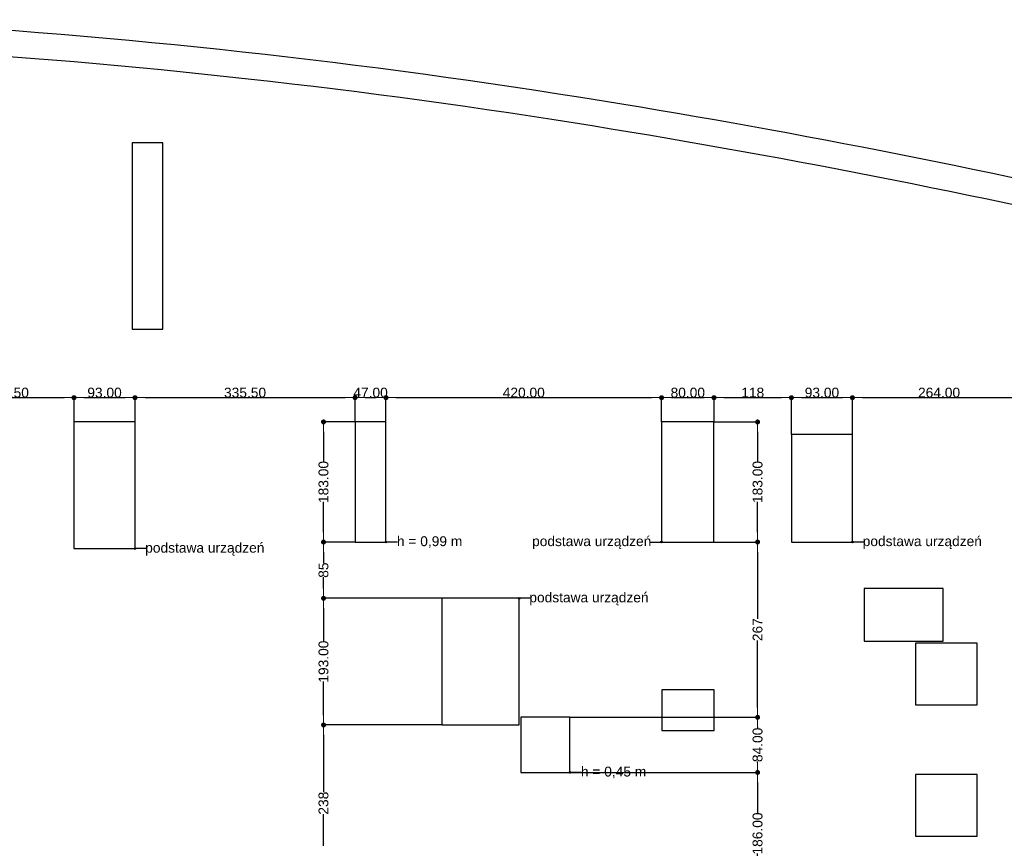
# Model space of a CAD drawing. Header units: millimetres. Extents: x -175445 to -20415, y -559200 to 231527.
# Tile 80 of 256: x -125528 to -110521, y -230866 to -218395. Entities that reach past the tile are written whole.
import ezdxf

# ---------------------------------------------------------------- set-up
doc = ezdxf.new("R2010")
doc.units = ezdxf.units.MM
doc.header["$MEASUREMENT"] = 0
doc.linetypes.add('Wipeout_Contour', pattern=[1000, 0, -1000])
for name, color, linetype in [('Linia', 7, 'Continuous'), ('Strop', 7, 'Continuous'), ('Słup', 7, 'Continuous'), ('Tekst', 7, 'Continuous'), ('Wymiary', 9, 'Continuous')]:
    doc.layers.add(name, color=color, linetype=linetype)
doc.styles.add('Arial', font='txt')
doc.styles.add('Times new roman', font='txt')
doc.dimstyles.new('GENERATED_STYLE__1', dxfattribs={"dimtxt": 150, "dimasz": 152, "dimexe": 0.18, "dimexo": 0, "dimgap": 0.09, "dimtad": 1, "dimtih": 1, "dimtoh": 1, "dimlfac": 0.1, "dimzin": 0, "dimdsep": 46, "dimtxsty": 'Arial', "dimblk": 'ARROWHEAD_11', "dimblk1": 'ARROWHEAD_11', "dimblk2": 'ARROWHEAD_11', "dimcen": 0.09, "dimclrd": 256, "dimclre": 256, "dimclrt": 256, "dimazin": 0, "dimtfac": 1, "dimtdec": 4, "dimtmove": 0, "dimatfit": 3, "dimfxl": 1, "dimtolj": 1, "dimtzin": 0, "dimarcsym": 0})
doc.dimstyles.new('GENERATED_STYLE__2', dxfattribs={"dimtxt": 150, "dimasz": 152, "dimexe": 0.18, "dimexo": 0, "dimgap": 0.09, "dimtad": 1, "dimlfac": 0.1, "dimzin": 0, "dimdsep": 46, "dimtxsty": 'Arial', "dimblk": 'ARROWHEAD_11', "dimblk1": 'ARROWHEAD_11', "dimblk2": 'ARROWHEAD_11', "dimcen": 0.09, "dimclrd": 256, "dimclre": 256, "dimclrt": 256, "dimazin": 0, "dimtfac": 1, "dimtdec": 4, "dimtmove": 0, "dimatfit": 3, "dimfxl": 1, "dimtolj": 1, "dimtzin": 0, "dimarcsym": 0})

# ---------------------------------------------------------------- blocks, each defined once
blk = doc.blocks.new('ARROWHEAD_11')
at = {"color": 0, "linetype": 'Continuous', "lineweight": 0}
blk.add_line((0, 0), (-1, 0), dxfattribs=at)
at = {"color": 0, "linetype": 'Continuous', "lineweight": 0, "const_width": 0.25, "flags": 128}
blk.add_lwpolyline([(-0.125, 0, 1), (0.125, 0, 1)], format="xyb", close=True, dxfattribs=at)
blk = doc.blocks.new('*D3939')
at = {"layer": 'Defpoints', "color": 0}
for p in [(-124700, -224153), (-126715, -224523), (-124700, -224523)]:
    blk.add_point(p, dxfattribs=at)
at = {"layer": 'Wymiary', "lineweight": -2}
for p, q in [((-126715, -224523), (-126715, -224153)), ((-126563, -224153), (-124852, -224153)), ((-124700, -224523), (-124700, -224153))]:
    blk.add_line(p, q, dxfattribs=at)
at = {"layer": 'Wymiary', "lineweight": -2, "xscale": 152, "yscale": 152, "zscale": 152, "rotation": 180}
blk.add_blockref('ARROWHEAD_11', (-126715, -224153), dxfattribs=at)
at = {"layer": 'Wymiary', "lineweight": -2, "xscale": 152, "yscale": 152, "zscale": 152}
blk.add_blockref('ARROWHEAD_11', (-124700, -224153), dxfattribs=at)
at = {"layer": 'Wymiary', "lineweight": 13, "insert": (-125708, -224077), "char_height": 150, "attachment_point": 5, "style": 'Arial'}
blk.add_mtext('\\A1;201.50', dxfattribs=at)
blk = doc.blocks.new('*D3940')
at = {"layer": 'Defpoints', "color": 0}
for p in [(-123770, -224153), (-124700, -224523), (-123770, -224523)]:
    blk.add_point(p, dxfattribs=at)
at = {"layer": 'Wymiary', "lineweight": -2}
for p, q in [((-124700, -224523), (-124700, -224153)), ((-124548, -224153), (-123922, -224153)), ((-123770, -224523), (-123770, -224153))]:
    blk.add_line(p, q, dxfattribs=at)
at = {"layer": 'Wymiary', "lineweight": -2, "xscale": 152, "yscale": 152, "zscale": 152, "rotation": 180}
blk.add_blockref('ARROWHEAD_11', (-124700, -224153), dxfattribs=at)
at = {"layer": 'Wymiary', "lineweight": -2, "xscale": 152, "yscale": 152, "zscale": 152}
blk.add_blockref('ARROWHEAD_11', (-123770, -224153), dxfattribs=at)
at = {"layer": 'Wymiary', "lineweight": 13, "insert": (-124235, -224077), "char_height": 150, "attachment_point": 5, "style": 'Arial'}
blk.add_mtext('\\A1;93.00', dxfattribs=at)
blk = doc.blocks.new('*D3941')
at = {"layer": 'Defpoints', "color": 0}
for p in [(-120415, -224153), (-123770, -224523), (-120415, -224523)]:
    blk.add_point(p, dxfattribs=at)
at = {"layer": 'Wymiary', "lineweight": -2}
for p, q in [((-123770, -224523), (-123770, -224153)), ((-123618, -224153), (-120567, -224153)), ((-120415, -224523), (-120415, -224153))]:
    blk.add_line(p, q, dxfattribs=at)
at = {"layer": 'Wymiary', "lineweight": -2, "xscale": 152, "yscale": 152, "zscale": 152, "rotation": 180}
blk.add_blockref('ARROWHEAD_11', (-123770, -224153), dxfattribs=at)
at = {"layer": 'Wymiary', "lineweight": -2, "xscale": 152, "yscale": 152, "zscale": 152}
blk.add_blockref('ARROWHEAD_11', (-120415, -224153), dxfattribs=at)
at = {"layer": 'Wymiary', "lineweight": 13, "insert": (-122093, -224077), "char_height": 150, "attachment_point": 5, "style": 'Arial'}
blk.add_mtext('\\A1;335.50', dxfattribs=at)
blk = doc.blocks.new('*D3942')
at = {"layer": 'Defpoints', "color": 0}
for p in [(-119945, -224153), (-120415, -224523), (-119945, -224523)]:
    blk.add_point(p, dxfattribs=at)
at = {"layer": 'Wymiary', "lineweight": -2}
for p, q in [((-120415, -224523), (-120415, -224153)), ((-120263, -224153), (-120097, -224153)), ((-119945, -224523), (-119945, -224153))]:
    blk.add_line(p, q, dxfattribs=at)
at = {"layer": 'Wymiary', "lineweight": -2, "xscale": 152, "yscale": 152, "zscale": 152, "rotation": 180}
blk.add_blockref('ARROWHEAD_11', (-120415, -224153), dxfattribs=at)
at = {"layer": 'Wymiary', "lineweight": -2, "xscale": 152, "yscale": 152, "zscale": 152}
blk.add_blockref('ARROWHEAD_11', (-119945, -224153), dxfattribs=at)
at = {"layer": 'Wymiary', "lineweight": 13, "insert": (-120180, -224077), "char_height": 150, "attachment_point": 5, "style": 'Arial'}
blk.add_mtext('\\A1;47.00', dxfattribs=at)
blk = doc.blocks.new('*D3943')
at = {"layer": 'Defpoints', "color": 0}
for p in [(-115745, -224153), (-119945, -224523), (-115745, -224523)]:
    blk.add_point(p, dxfattribs=at)
at = {"layer": 'Wymiary', "lineweight": -2}
for p, q in [((-119945, -224523), (-119945, -224153)), ((-119793, -224153), (-115897, -224153)), ((-115745, -224523), (-115745, -224153))]:
    blk.add_line(p, q, dxfattribs=at)
at = {"layer": 'Wymiary', "lineweight": -2, "xscale": 152, "yscale": 152, "zscale": 152, "rotation": 180}
blk.add_blockref('ARROWHEAD_11', (-119945, -224153), dxfattribs=at)
at = {"layer": 'Wymiary', "lineweight": -2, "xscale": 152, "yscale": 152, "zscale": 152}
blk.add_blockref('ARROWHEAD_11', (-115745, -224153), dxfattribs=at)
at = {"layer": 'Wymiary', "lineweight": 13, "insert": (-117845, -224077), "char_height": 150, "attachment_point": 5, "style": 'Arial'}
blk.add_mtext('\\A1;420.00', dxfattribs=at)
blk = doc.blocks.new('*D3944')
at = {"layer": 'Defpoints', "color": 0}
for p in [(-114945, -224153), (-115745, -224523), (-114945, -224523)]:
    blk.add_point(p, dxfattribs=at)
at = {"layer": 'Wymiary', "lineweight": -2}
for p, q in [((-115745, -224523), (-115745, -224153)), ((-115593, -224153), (-115097, -224153)), ((-114945, -224523), (-114945, -224153))]:
    blk.add_line(p, q, dxfattribs=at)
at = {"layer": 'Wymiary', "lineweight": -2, "xscale": 152, "yscale": 152, "zscale": 152, "rotation": 180}
blk.add_blockref('ARROWHEAD_11', (-115745, -224153), dxfattribs=at)
at = {"layer": 'Wymiary', "lineweight": -2, "xscale": 152, "yscale": 152, "zscale": 152}
blk.add_blockref('ARROWHEAD_11', (-114945, -224153), dxfattribs=at)
at = {"layer": 'Wymiary', "lineweight": 13, "insert": (-115345, -224077), "char_height": 150, "attachment_point": 5, "style": 'Arial'}
blk.add_mtext('\\A1;80.00', dxfattribs=at)
blk = doc.blocks.new('*D3945')
at = {"layer": 'Defpoints', "color": 0}
for p in [(-113765, -224153), (-114945, -224523), (-113765, -224713)]:
    blk.add_point(p, dxfattribs=at)
at = {"layer": 'Wymiary', "lineweight": -2}
for p, q in [((-114945, -224523), (-114945, -224153)), ((-114793, -224153), (-113917, -224153)), ((-113765, -224713), (-113765, -224153))]:
    blk.add_line(p, q, dxfattribs=at)
at = {"layer": 'Wymiary', "lineweight": -2, "xscale": 152, "yscale": 152, "zscale": 152, "rotation": 180}
blk.add_blockref('ARROWHEAD_11', (-114945, -224153), dxfattribs=at)
at = {"layer": 'Wymiary', "lineweight": -2, "xscale": 152, "yscale": 152, "zscale": 152}
blk.add_blockref('ARROWHEAD_11', (-113765, -224153), dxfattribs=at)
at = {"layer": 'Wymiary', "lineweight": 13, "insert": (-114355, -224077), "char_height": 150, "attachment_point": 5, "style": 'Arial'}
blk.add_mtext('\\A1;118', dxfattribs=at)
blk = doc.blocks.new('*D3946')
at = {"layer": 'Defpoints', "color": 0}
for p in [(-112835, -224153), (-113765, -224713), (-112835, -224713)]:
    blk.add_point(p, dxfattribs=at)
at = {"layer": 'Wymiary', "lineweight": -2}
for p, q in [((-113765, -224713), (-113765, -224153)), ((-113613, -224153), (-112987, -224153)), ((-112835, -224713), (-112835, -224153))]:
    blk.add_line(p, q, dxfattribs=at)
at = {"layer": 'Wymiary', "lineweight": -2, "xscale": 152, "yscale": 152, "zscale": 152, "rotation": 180}
blk.add_blockref('ARROWHEAD_11', (-113765, -224153), dxfattribs=at)
at = {"layer": 'Wymiary', "lineweight": -2, "xscale": 152, "yscale": 152, "zscale": 152}
blk.add_blockref('ARROWHEAD_11', (-112835, -224153), dxfattribs=at)
at = {"layer": 'Wymiary', "lineweight": 13, "insert": (-113300, -224077), "char_height": 150, "attachment_point": 5, "style": 'Arial'}
blk.add_mtext('\\A1;93.00', dxfattribs=at)
blk = doc.blocks.new('*D3947')
at = {"layer": 'Defpoints', "color": 0}
for p in [(-110195, -224153), (-112835, -224713), (-110195, -224713)]:
    blk.add_point(p, dxfattribs=at)
at = {"layer": 'Wymiary', "lineweight": -2}
for p, q in [((-112835, -224713), (-112835, -224153)), ((-112683, -224153), (-110347, -224153)), ((-110195, -224713), (-110195, -224153))]:
    blk.add_line(p, q, dxfattribs=at)
at = {"layer": 'Wymiary', "lineweight": -2, "xscale": 152, "yscale": 152, "zscale": 152, "rotation": 180}
blk.add_blockref('ARROWHEAD_11', (-112835, -224153), dxfattribs=at)
at = {"layer": 'Wymiary', "lineweight": -2, "xscale": 152, "yscale": 152, "zscale": 152}
blk.add_blockref('ARROWHEAD_11', (-110195, -224153), dxfattribs=at)
at = {"layer": 'Wymiary', "lineweight": 13, "insert": (-111515, -224077), "char_height": 150, "attachment_point": 5, "style": 'Arial'}
blk.add_mtext('\\A1;264.00', dxfattribs=at)
blk = doc.blocks.new('*D4014')
at = {"layer": 'Defpoints', "color": 0}
for p in [(-120897, -229140), (-119095, -229140), (-120395, -231522)]:
    blk.add_point(p, dxfattribs=at)
at = {"layer": 'Wymiary', "lineweight": -2}
for p, q in [((-119095, -229140), (-120897, -229140)), ((-120897, -229292), (-120897, -230164)), ((-120897, -231370), (-120897, -230498)), ((-120395, -231522), (-120897, -231522))]:
    blk.add_line(p, q, dxfattribs=at)
at = {"layer": 'Wymiary', "lineweight": -2, "xscale": 152, "yscale": 152, "zscale": 152}
for p, rotation in [((-120897, -229140), 90), ((-120897, -231522), 270)]:
    blk.add_blockref('ARROWHEAD_11', p, dxfattribs=dict(at, rotation=rotation))
at = {"layer": 'Wymiary', "lineweight": 13, "insert": (-120897, -230331), "char_height": 150, "attachment_point": 5, "rotation": 90, "style": 'Arial'}
blk.add_mtext('\\A1;238', dxfattribs=at)
blk = doc.blocks.new('*D4015')
at = {"layer": 'Defpoints', "color": 0}
for p in [(-120897, -227210), (-119095, -227210), (-119095, -229140)]:
    blk.add_point(p, dxfattribs=at)
at = {"layer": 'Wymiary', "lineweight": -2}
for p, q in [((-119095, -227210), (-120897, -227210)), ((-120897, -227362), (-120897, -227871)), ((-120897, -228988), (-120897, -228479)), ((-119095, -229140), (-120897, -229140))]:
    blk.add_line(p, q, dxfattribs=at)
at = {"layer": 'Wymiary', "lineweight": -2, "xscale": 152, "yscale": 152, "zscale": 152}
for p, rotation in [((-120897, -227210), 90), ((-120897, -229140), 270)]:
    blk.add_blockref('ARROWHEAD_11', p, dxfattribs=dict(at, rotation=rotation))
at = {"layer": 'Wymiary', "lineweight": 13, "insert": (-120897, -228175), "char_height": 150, "attachment_point": 5, "rotation": 90, "style": 'Arial'}
blk.add_mtext('\\A1;193.00', dxfattribs=at)
blk = doc.blocks.new('*D4016')
at = {"layer": 'Defpoints', "color": 0}
for p in [(-120897, -226353), (-120415, -226353), (-119095, -227210)]:
    blk.add_point(p, dxfattribs=at)
at = {"layer": 'Wymiary', "lineweight": -2}
for p, q in [((-120415, -226353), (-120897, -226353)), ((-120897, -226505), (-120897, -226673)), ((-120897, -227058), (-120897, -226890)), ((-119095, -227210), (-120897, -227210))]:
    blk.add_line(p, q, dxfattribs=at)
at = {"layer": 'Wymiary', "lineweight": -2, "xscale": 152, "yscale": 152, "zscale": 152}
for p, rotation in [((-120897, -226353), 90), ((-120897, -227210), 270)]:
    blk.add_blockref('ARROWHEAD_11', p, dxfattribs=dict(at, rotation=rotation))
at = {"layer": 'Wymiary', "lineweight": 13, "insert": (-120897, -226781), "char_height": 150, "attachment_point": 5, "rotation": 90, "style": 'Arial'}
blk.add_mtext('\\A1;85', dxfattribs=at)
blk = doc.blocks.new('*D4017')
at = {"layer": 'Defpoints', "color": 0}
for p in [(-120897, -224523), (-120415, -224523), (-120415, -226353)]:
    blk.add_point(p, dxfattribs=at)
at = {"layer": 'Wymiary', "lineweight": -2}
for p, q in [((-120415, -224523), (-120897, -224523)), ((-120897, -224675), (-120897, -225134)), ((-120897, -226201), (-120897, -225742)), ((-120415, -226353), (-120897, -226353))]:
    blk.add_line(p, q, dxfattribs=at)
at = {"layer": 'Wymiary', "lineweight": -2, "xscale": 152, "yscale": 152, "zscale": 152}
for p, rotation in [((-120897, -224523), 90), ((-120897, -226353), 270)]:
    blk.add_blockref('ARROWHEAD_11', p, dxfattribs=dict(at, rotation=rotation))
at = {"layer": 'Wymiary', "lineweight": 13, "insert": (-120897, -225438), "char_height": 150, "attachment_point": 5, "rotation": 90, "style": 'Arial'}
blk.add_mtext('\\A1;183.00', dxfattribs=at)
blk = doc.blocks.new('*D4022')
at = {"layer": 'Defpoints', "color": 0}
for p in [(-117141, -229863), (-114281, -229863), (-114625, -231723)]:
    blk.add_point(p, dxfattribs=at)
at = {"layer": 'Wymiary', "lineweight": -2}
for p, q in [((-117141, -229863), (-114281, -229863)), ((-114281, -230015), (-114281, -230489)), ((-114281, -231571), (-114281, -231097)), ((-114625, -231723), (-114281, -231723))]:
    blk.add_line(p, q, dxfattribs=at)
at = {"layer": 'Wymiary', "lineweight": -2, "xscale": 152, "yscale": 152, "zscale": 152}
for p, rotation in [((-114281, -229863), 90), ((-114281, -231723), 270)]:
    blk.add_blockref('ARROWHEAD_11', p, dxfattribs=dict(at, rotation=rotation))
at = {"layer": 'Wymiary', "lineweight": 13, "insert": (-114281, -230793), "char_height": 150, "attachment_point": 5, "rotation": 90, "style": 'Arial'}
blk.add_mtext('\\A1;186.00', dxfattribs=at)
blk = doc.blocks.new('*D4023')
at = {"layer": 'Defpoints', "color": 0}
for p in [(-117141, -229023), (-114281, -229023), (-117141, -229863)]:
    blk.add_point(p, dxfattribs=at)
at = {"layer": 'Wymiary', "lineweight": -2}
for p, q in [((-117141, -229023), (-114281, -229023)), ((-114281, -229175), (-114281, -229190)), ((-114281, -229711), (-114281, -229696)), ((-117141, -229863), (-114281, -229863))]:
    blk.add_line(p, q, dxfattribs=at)
at = {"layer": 'Wymiary', "lineweight": -2, "xscale": 152, "yscale": 152, "zscale": 152}
for p, rotation in [((-114281, -229023), 90), ((-114281, -229863), 270)]:
    blk.add_blockref('ARROWHEAD_11', p, dxfattribs=dict(at, rotation=rotation))
at = {"layer": 'Wymiary', "lineweight": 13, "insert": (-114281, -229443), "char_height": 150, "attachment_point": 5, "rotation": 90, "style": 'Arial'}
blk.add_mtext('\\A1;84.00', dxfattribs=at)
blk = doc.blocks.new('*D4024')
at = {"layer": 'Defpoints', "color": 0}
for p in [(-114945, -226353), (-114281, -226353), (-117141, -229023)]:
    blk.add_point(p, dxfattribs=at)
at = {"layer": 'Wymiary', "lineweight": -2}
for p, q in [((-114945, -226353), (-114281, -226353)), ((-114281, -226505), (-114281, -227521)), ((-114281, -228871), (-114281, -227855)), ((-117141, -229023), (-114281, -229023))]:
    blk.add_line(p, q, dxfattribs=at)
at = {"layer": 'Wymiary', "lineweight": -2, "xscale": 152, "yscale": 152, "zscale": 152}
for p, rotation in [((-114281, -226353), 90), ((-114281, -229023), 270)]:
    blk.add_blockref('ARROWHEAD_11', p, dxfattribs=dict(at, rotation=rotation))
at = {"layer": 'Wymiary', "lineweight": 13, "insert": (-114281, -227688), "char_height": 150, "attachment_point": 5, "rotation": 90, "style": 'Arial'}
blk.add_mtext('\\A1;267', dxfattribs=at)
blk = doc.blocks.new('*D4025')
at = {"layer": 'Defpoints', "color": 0}
for p in [(-114945, -224523), (-114281, -224523), (-114945, -226353)]:
    blk.add_point(p, dxfattribs=at)
at = {"layer": 'Wymiary', "lineweight": -2}
for p, q in [((-114945, -224523), (-114281, -224523)), ((-114281, -224675), (-114281, -225134)), ((-114281, -226201), (-114281, -225742)), ((-114945, -226353), (-114281, -226353))]:
    blk.add_line(p, q, dxfattribs=at)
at = {"layer": 'Wymiary', "lineweight": -2, "xscale": 152, "yscale": 152, "zscale": 152}
for p, rotation in [((-114281, -224523), 90), ((-114281, -226353), 270)]:
    blk.add_blockref('ARROWHEAD_11', p, dxfattribs=dict(at, rotation=rotation))
at = {"layer": 'Wymiary', "lineweight": 13, "insert": (-114281, -225438), "char_height": 150, "attachment_point": 5, "rotation": 90, "style": 'Arial'}
blk.add_mtext('\\A1;183.00', dxfattribs=at)

msp = doc.modelspace()

# ---------------------------------------------------------------- linework, layer by layer
at = {"layer": 'Strop', "color": 253, "flags": 128}
for points in [[(-141925.477, -247882.5), (-98195.477, -247882.5), (-98195.477, -246475.703), (-98195.477, -246472.5), (-82945.477, -246472.5), (-76445.477, -246472.5), (-76445.477, -241776.539), (-69175.477, -241776.539), (-69175.477, -240686.539), (-69175.477, -238666.539), (-69175.477, -238082.573, 0.032078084), (-83740.973, -229648.581, 0.000522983), (-83970.746, -229540.292, 0.001988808), (-84846.585, -229132.886, 0.03139835), (-98815.362, -223819.574, 0.034912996), (-116630.822, -219636.298), (-116630.817, -219636.267), (-116630.92, -219636.25, 0.026147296), (-127667.74, -218426.566)], [(-141925.477, -247882.5), (-98195.477, -247882.5), (-98195.477, -246475.703), (-98195.477, -246472.5), (-82945.477, -246472.5), (-76445.477, -246472.5), (-76445.477, -241776.539), (-69175.477, -241776.539), (-69175.477, -240686.539), (-69175.477, -238666.539), (-69175.477, -238082.573, 0.032078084), (-83740.973, -229648.581, 0.000522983), (-83970.746, -229540.292, 0.001988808), (-84846.585, -229132.886, 0.03139835), (-98815.362, -223819.574, 0.034912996), (-116630.822, -219636.298), (-116630.817, -219636.267), (-116630.92, -219636.25, 0.026147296), (-127667.74, -218426.566)], [(-141925.477, -247482.5), (-98595.477, -247482.5), (-98595.477, -246475.703), (-98595.477, -246072.5), (-82945.477, -246072.5), (-76845.477, -246072.5), (-76845.477, -241376.539), (-69575.477, -241376.539), (-69575.477, -240686.539), (-69575.477, -238666.539), (-69575.477, -238296.6, 0.031662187), (-83915.361, -230008.586, 0.000515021), (-84140.893, -229902.301, 0.001986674), (-85012.909, -229496.669, 0.031396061), (-98933.785, -224201.642, 0.035678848), (-117090.059, -219967.643), (-117090.037, -219967.51, 0.025197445), (-127688.556, -218826.029)]]:
    msp.add_lwpolyline(points, format="xyb", dxfattribs=at)

# ---------------------------------------------------------------- texts
at = {"layer": 'Tekst', "color": 253, "char_height": 150, "attachment_point": 2, "style": 'Times new roman'}
for s, insert in [('\\A1;{\\fArial|b0|i0|c0|p38;h = 0,99 m}', (-119279.773, -226264.695)), ('\\A1;{\\fArial|b0|i0|c0|p38;podstawa urządzeń}', (-116809.62, -226264.695)), ('\\A1;{\\fArial|b0|i0|c0|p38;podstawa urządzeń}', (-111770.548, -226264.695)), ('\\A1;{\\fArial|b0|i0|c0|p38;podstawa urządzeń}', (-122706.373, -226364.695)), ('\\A1;{\\fArial|b0|i0|c0|p38;podstawa urządzeń}', (-116851.337, -227121.688)), ('\\A1;{\\fArial|b0|i0|c0|p38;h = 0,45 m}', (-116475.736, -229774.558))]:
    msp.add_mtext(s, dxfattribs=dict(at, insert=insert))

# ---------------------------------------------------------------- next in the draw order: wipeouts: each hides what was drawn before it
at = {"color": 253, "linetype": 'Wipeout_Contour', "lineweight": 0, "ltscale": 514303.924463}
msp.add_wipeout([(-123815.808, -223111.696), (-123345.808, -223111.696), (-123345.808, -220271.696), (-123815.808, -220271.696)], dxfattribs=at).dxf.layer = 'Słup'
at = {"color": 253, "linetype": 'Wipeout_Contour', "lineweight": 0, "ltscale": 512176.532723}
msp.add_wipeout([(-124700.496, -226452.994), (-123770.496, -226452.994), (-123770.496, -224522.994), (-124700.496, -224522.994)], dxfattribs=at).dxf.layer = 'Słup'
at = {"color": 253, "linetype": 'Wipeout_Contour', "lineweight": 0, "ltscale": 496730.400321}
msp.add_wipeout([(-120415.496, -226352.994), (-119945.496, -226352.994), (-119945.496, -224522.994), (-120415.496, -224522.994)], dxfattribs=at).dxf.layer = 'Słup'
at = {"color": 253, "linetype": 'Wipeout_Contour', "lineweight": 0, "ltscale": 478308.335261}
msp.add_wipeout([(-115745.496, -226352.994), (-114945.496, -226352.994), (-114945.496, -224522.994), (-115745.496, -224522.994)], dxfattribs=at).dxf.layer = 'Słup'
at = {"color": 253, "linetype": 'Wipeout_Contour', "lineweight": 0, "ltscale": 470413.468744}
msp.add_wipeout([(-113764.672, -226352.994), (-112834.672, -226352.994), (-112834.672, -224712.994), (-113764.672, -224712.994)], dxfattribs=at).dxf.layer = 'Słup'
at = {"color": 253, "linetype": 'Wipeout_Contour', "lineweight": 0, "ltscale": 487142.017594}
msp.add_wipeout([(-119095.461, -229139.987), (-117915.461, -229139.987), (-117915.461, -227209.987), (-119095.461, -227209.987)], dxfattribs=at).dxf.layer = 'Słup'
at = {"color": 253, "linetype": 'Wipeout_Contour', "lineweight": 0, "ltscale": 459730.578429}
msp.add_wipeout([(-111875.476, -228832.5), (-110935.476, -228832.5), (-110935.476, -227892.5), (-111875.476, -227892.5)], dxfattribs=at).dxf.layer = 'Słup'
at = {"color": 253, "linetype": 'Wipeout_Contour', "lineweight": 0, "ltscale": 474154.973817}
msp.add_wipeout([(-115741.462, -229222.994), (-114941.462, -229222.994), (-114941.462, -228602.994), (-115741.462, -228602.994)], dxfattribs=at).dxf.layer = 'Słup'
at = {"color": 253, "linetype": 'Wipeout_Contour', "lineweight": 0, "ltscale": 457416.667858}
msp.add_wipeout([(-111875.476, -230832.5), (-110935.476, -230832.5), (-110935.476, -229892.5), (-111875.476, -229892.5)], dxfattribs=at).dxf.layer = 'Słup'

# ---------------------------------------------------------------- next in the draw order: hatches: boundary and pattern name
at = {"layer": 'Linia', "linetype": 'Continuous'}
for points in [[(-123757.996, -226452.994), (-123758.948, -226448.211), (-123761.657, -226444.155), (-123765.713, -226441.446), (-123770.496, -226440.494), (-123775.28, -226441.446), (-123779.335, -226444.155), (-123782.045, -226448.211), (-123782.996, -226452.994), (-123782.045, -226457.778), (-123779.335, -226461.833), (-123775.28, -226464.543), (-123770.496, -226465.494), (-123765.713, -226464.543), (-123761.657, -226461.833), (-123758.948, -226457.778)], [(-119932.996, -226352.994), (-119933.948, -226348.211), (-119936.657, -226344.155), (-119940.713, -226341.446), (-119945.496, -226340.494), (-119950.28, -226341.446), (-119954.335, -226344.155), (-119957.045, -226348.211), (-119957.996, -226352.994), (-119957.045, -226357.778), (-119954.335, -226361.833), (-119950.28, -226364.543), (-119945.496, -226365.494), (-119940.713, -226364.543), (-119936.657, -226361.833), (-119933.948, -226357.778)], [(-115732.996, -226352.994), (-115733.948, -226348.211), (-115736.657, -226344.155), (-115740.713, -226341.446), (-115745.496, -226340.494), (-115750.28, -226341.446), (-115754.335, -226344.155), (-115757.045, -226348.211), (-115757.996, -226352.994), (-115757.045, -226357.778), (-115754.335, -226361.833), (-115750.28, -226364.543), (-115745.496, -226365.494), (-115740.713, -226364.543), (-115736.657, -226361.833), (-115733.948, -226357.778)], [(-112822.172, -226352.994), (-112823.123, -226348.211), (-112825.833, -226344.155), (-112829.888, -226341.446), (-112834.672, -226340.494), (-112839.455, -226341.446), (-112843.51, -226344.155), (-112846.22, -226348.211), (-112847.172, -226352.994), (-112846.22, -226357.778), (-112843.51, -226361.833), (-112839.455, -226364.543), (-112834.672, -226365.494), (-112829.888, -226364.543), (-112825.833, -226361.833), (-112823.123, -226357.778)], [(-117902.961, -227209.987), (-117903.912, -227205.203), (-117906.622, -227201.148), (-117910.677, -227198.438), (-117915.461, -227197.487), (-117920.244, -227198.438), (-117924.3, -227201.148), (-117927.009, -227205.203), (-117927.961, -227209.987), (-117927.009, -227214.77), (-117924.3, -227218.826), (-117920.244, -227221.535), (-117915.461, -227222.487), (-117910.677, -227221.535), (-117906.622, -227218.826), (-117903.912, -227214.77)]]:
    msp.add_hatch(color=253, dxfattribs=at).paths.add_polyline_path(points)

# ---------------------------------------------------------------- next in the draw order: linework, layer by layer
at = {"layer": 'Linia', "color": 253}
for p, q in [((-123593.688, -226452.994), (-123757.996, -226452.994)), ((-119768.688, -226352.994), (-119932.996, -226352.994)), ((-115922.305, -226352.994), (-115757.996, -226352.994)), ((-112657.863, -226352.994), (-112822.172, -226352.994)), ((-117738.652, -227209.987), (-117902.961, -227209.987))]:
    msp.add_line(p, q, dxfattribs=at)
for centre in [(-123770.496, -226452.994), (-119945.496, -226352.994), (-115745.496, -226352.994), (-112834.672, -226352.994), (-117915.461, -227209.987)]:
    msp.add_circle(centre, 12.5, dxfattribs=at)
at = {"layer": 'Słup', "color": 253}
for p, q in [((-123345.808, -220271.696), (-123815.808, -220271.696)), ((-123815.808, -220271.696), (-123815.808, -223111.696)), ((-123345.808, -223111.696), (-123345.808, -220271.696)), ((-123815.808, -223111.696), (-123345.808, -223111.696)), ((-123770.496, -224522.994), (-124700.496, -224522.994)), ((-124700.496, -224522.994), (-124700.496, -226452.994)), ((-123770.496, -226452.994), (-123770.496, -224522.994)), ((-119945.496, -224522.994), (-120415.496, -224522.994)), ((-120415.496, -224522.994), (-120415.496, -226352.994)), ((-119945.496, -226352.994), (-119945.496, -224522.994)), ((-114945.496, -224522.994), (-115745.496, -224522.994)), ((-115745.496, -224522.994), (-115745.496, -226352.994)), ((-114945.496, -226352.994), (-114945.496, -224522.994)), ((-112834.672, -224712.994), (-113764.672, -224712.994)), ((-113764.672, -224712.994), (-113764.672, -226352.994)), ((-112834.672, -226352.994), (-112834.672, -224712.994)), ((-124700.496, -226452.994), (-123770.496, -226452.994)), ((-120415.496, -226352.994), (-119945.496, -226352.994)), ((-115745.496, -226352.994), (-114945.496, -226352.994)), ((-113764.672, -226352.994), (-112834.672, -226352.994)), ((-117915.461, -227209.987), (-119095.461, -227209.987)), ((-119095.461, -227209.987), (-119095.461, -229139.987)), ((-117915.461, -229139.987), (-117915.461, -227209.987)), ((-110935.476, -227892.5), (-111875.476, -227892.5)), ((-111875.476, -227892.5), (-111875.476, -228832.5)), ((-110935.476, -228832.5), (-110935.476, -227892.5)), ((-114941.462, -228602.994), (-115741.462, -228602.994)), ((-115741.462, -228602.994), (-115741.462, -229222.994)), ((-114941.462, -229222.994), (-114941.462, -228602.994)), ((-111875.476, -228832.5), (-110935.476, -228832.5)), ((-119095.461, -229139.987), (-117915.461, -229139.987)), ((-115741.462, -229222.994), (-114941.462, -229222.994)), ((-110935.476, -229892.5), (-111875.476, -229892.5)), ((-111875.476, -229892.5), (-111875.476, -230832.5)), ((-110935.476, -230832.5), (-110935.476, -229892.5)), ((-111875.476, -230832.5), (-110935.476, -230832.5))]:
    msp.add_line(p, q, dxfattribs=at)

# ---------------------------------------------------------------- next in the draw order: dimensions: what is measured, and where the dimension line sits
at = {"layer": 'Wymiary', "color": 8, "lineweight": 13}
for base, p1, p2, picture, middle in [((-124700.496, -224153.335), (-126715.496, -224522.994), (-124700.496, -224522.994), '*D3939', (-125707.996, -224153.335)), ((-123770.496, -224153.335), (-124700.496, -224522.994), (-123770.496, -224522.994), '*D3940', (-124235.496, -224153.335)), ((-120415.496, -224153.335), (-123770.496, -224522.994), (-120415.496, -224522.994), '*D3941', (-122092.996, -224153.335)), ((-119945.496, -224153.335), (-120415.496, -224522.994), (-119945.496, -224522.994), '*D3942', (-120180.496, -224153.335)), ((-115745.496, -224153.335), (-119945.496, -224522.994), (-115745.496, -224522.994), '*D3943', (-117845.496, -224153.335)), ((-114945.496, -224153.335), (-115745.496, -224522.994), (-114945.496, -224522.994), '*D3944', (-115345.496, -224153.335)), ((-112834.672, -224153.335), (-113764.672, -224712.994), (-112834.672, -224712.994), '*D3946', (-113299.672, -224153.335)), ((-110194.672, -224153.335), (-112834.672, -224712.994), (-110194.672, -224712.994), '*D3947', (-111514.672, -224153.335))]:
    dim = msp.add_linear_dim(base=base, p1=p1, p2=p2, dimstyle='GENERATED_STYLE__1', dxfattribs=at)
    dim.commit()
    dim.dimension.update_dxf_attribs({"geometry": picture, "text_midpoint": middle, "dimtype": 160})
dim = msp.add_linear_dim(base=(-113764.672, -224153.335), p1=(-114945.496, -224522.994), p2=(-113764.672, -224712.994), text='118', dimstyle='GENERATED_STYLE__1', dxfattribs=at)
dim.commit()
dim.dimension.update_dxf_attribs({"geometry": '*D3945', "text_midpoint": (-114355.084, -224153.335), "dimtype": 160})
for base, p1, p2, picture, middle in [((-120896.826, -224522.994), (-120415.496, -226352.994), (-120415.496, -224522.994), '*D4017', (-120896.826, -225437.994)), ((-114280.908, -224522.994), (-114945.496, -226352.994), (-114945.496, -224522.994), '*D4025', (-114280.908, -225437.994)), ((-120896.826, -227209.987), (-119095.461, -229139.987), (-119095.461, -227209.987), '*D4015', (-120896.826, -228174.987))]:
    dim = msp.add_linear_dim(base=base, p1=p1, p2=p2, angle=90, dimstyle='GENERATED_STYLE__2', dxfattribs=at)
    dim.commit()
    dim.dimension.update_dxf_attribs({"geometry": picture, "text_midpoint": middle, "dimtype": 160, "text_rotation": 90})
for base, p1, p2, text, picture, middle in [((-120896.826, -226352.994), (-119095.461, -227209.987), (-120415.496, -226352.994), '85', '*D4016', (-120896.826, -226781.491)), ((-120896.826, -229139.987), (-120395.476, -231522.5), (-119095.461, -229139.987), '238', '*D4014', (-120896.826, -230331.243))]:
    dim = msp.add_linear_dim(base=base, p1=p1, p2=p2, angle=90, text=text, dimstyle='GENERATED_STYLE__2', dxfattribs=at)
    dim.commit()
    dim.dimension.update_dxf_attribs({"geometry": picture, "text_midpoint": middle, "dimtype": 160, "text_rotation": 90})

# ---------------------------------------------------------------- next in the draw order: wipeouts: each hides what was drawn before it
at = {"color": 253, "linetype": 'Wipeout_Contour', "lineweight": 0, "ltscale": 463286.654113}
msp.add_wipeout([(-112654.672, -227862.695), (-111454.672, -227862.695), (-111454.672, -227062.695), (-112654.672, -227062.695)], dxfattribs=at).dxf.layer = 'Słup'
at = {"color": 253, "linetype": 'Wipeout_Contour', "lineweight": 0, "ltscale": 481919.218204}
msp.add_wipeout([(-117891.462, -229862.858), (-117141.462, -229862.858), (-117141.462, -229022.858), (-117891.462, -229022.858)], dxfattribs=at).dxf.layer = 'Słup'

# ---------------------------------------------------------------- next in the draw order: hatches: boundary and pattern name
at = {"layer": 'Linia', "linetype": 'Continuous'}
msp.add_hatch(color=253, dxfattribs=at).paths.add_polyline_path([(-117128.962, -229862.858), (-117129.913, -229858.074), (-117132.623, -229854.019), (-117136.678, -229851.309), (-117141.462, -229850.358), (-117146.245, -229851.309), (-117150.301, -229854.019), (-117153.01, -229858.074), (-117153.962, -229862.858), (-117153.01, -229867.641), (-117150.301, -229871.697), (-117146.245, -229874.406), (-117141.462, -229875.358), (-117136.678, -229874.406), (-117132.623, -229871.697), (-117129.913, -229867.641)])

# ---------------------------------------------------------------- next in the draw order: linework, layer by layer
at = {"layer": 'Linia', "color": 253}
msp.add_line((-116964.653, -229862.858), (-117128.962, -229862.858), dxfattribs=at)
msp.add_circle((-117141.462, -229862.858), 12.5, dxfattribs=at)
at = {"layer": 'Słup', "color": 253}
for p, q in [((-111454.672, -227062.695), (-112654.672, -227062.695)), ((-112654.672, -227062.695), (-112654.672, -227862.695)), ((-111454.672, -227862.695), (-111454.672, -227062.695)), ((-112654.672, -227862.695), (-111454.672, -227862.695)), ((-117141.462, -229022.858), (-117891.462, -229022.858)), ((-117891.462, -229022.858), (-117891.462, -229862.858)), ((-117141.462, -229862.858), (-117141.462, -229022.858)), ((-117891.462, -229862.858), (-117141.462, -229862.858))]:
    msp.add_line(p, q, dxfattribs=at)

# ---------------------------------------------------------------- next in the draw order: dimensions: what is measured, and where the dimension line sits
at = {"layer": 'Wymiary', "color": 8, "lineweight": 13}
dim = msp.add_linear_dim(base=(-114280.908, -226352.994), p1=(-117141.462, -229022.858), p2=(-114945.496, -226352.994), angle=90, text='267', dimstyle='GENERATED_STYLE__2', dxfattribs=at)
dim.commit()
dim.dimension.update_dxf_attribs({"geometry": '*D4024', "text_midpoint": (-114280.908, -227687.926), "dimtype": 160, "text_rotation": 90})
for base, p1, p2, picture, middle in [((-114280.908, -229022.858), (-117141.462, -229862.858), (-117141.462, -229022.858), '*D4023', (-114280.908, -229442.858)), ((-114280.908, -229862.858), (-114625.476, -231722.858), (-117141.462, -229862.858), '*D4022', (-114280.908, -230792.858))]:
    dim = msp.add_linear_dim(base=base, p1=p1, p2=p2, angle=90, dimstyle='GENERATED_STYLE__2', dxfattribs=at)
    dim.commit()
    dim.dimension.update_dxf_attribs({"geometry": picture, "text_midpoint": middle, "dimtype": 160, "text_rotation": 90})

doc.saveas('drawing.dxf')
